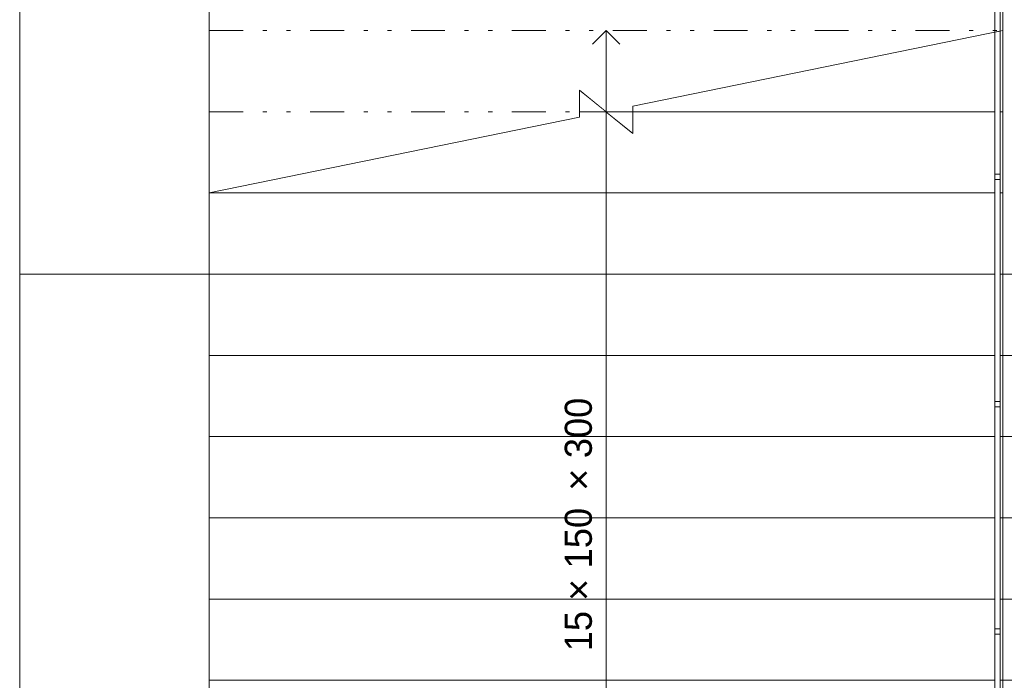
# Model space of a CAD drawing. Header units: millimetres. Extents: x -13540 to 53600, y -21460 to 10383.
# Tile 4 of 17: x -11600 to -7965, y -6370 to -3930. Entities that reach past the tile are written whole.
import ezdxf

# ---------------------------------------------------------------- set-up
doc = ezdxf.new("R2010")
doc.units = ezdxf.units.MM
doc.header["$MEASUREMENT"] = 0
doc.set_wipeout_variables(frame=1)
for name, pattern in [('Wipeout_Contour', [1000, 0, -1000]), ('Čerchovaná M', [225, 125, -42.5, 15, -42.5]), ('Čerchovaná se dvěma tečkami M', [372.5, 125, -72.5, 15, -72.5, 15, -72.5]), ('Čárkovaná S', [125, 75, -50])]:
    doc.linetypes.add(name, pattern=pattern)
for name, color, linetype in [('02_Desky', 7, 'Continuous'), ('02_Zdi VNĚJŠÍ - nosné.obálka', 7, 'Continuous'), ('04_Schodiště', 7, 'Continuous'), ('05_Zábradlí', 7, 'Continuous'), ('Výplně - Povrchové', 7, 'Continuous')]:
    doc.layers.add(name, color=color, linetype=linetype)

msp = doc.modelspace()

# ---------------------------------------------------------------- linework, layer by layer
at = {"layer": '02_Desky', "color": 251, "linetype": 'Continuous', "lineweight": 0, "flags": 128}
msp.add_lwpolyline([(-11600, 10010), (-11600, -4870), (-4900, -4870), (-4900, -7870), (-250, -7870), (-250, -11470), (53600, -11470), (53600, 9980), (41780, 9980), (41780, 0), (18380, 0), (18380, -580), (18220, -580), (14080, -580), (13920, -580), (13920, 0), (0, 0), (0, 10010)], close=True, dxfattribs=at)
at = {"layer": '02_Zdi VNĚJŠÍ - nosné.obálka', "color": 251, "linetype": 'Continuous', "lineweight": 0, "flags": 128}
for points in [[(-11600, -3890), (-11600, -4290.6)], [(-11600, -4290.6), (-11600, -21460)]]:
    msp.add_lwpolyline(points, dxfattribs=at)
at = {"layer": '04_Schodiště', "color": 251, "linetype": 'Continuous', "lineweight": 0}
for p, q in [((-10900, -4870), (-10900, -7870)), ((-7970, -4870), (-7970, -7870)), ((-4900, -4870), (-7970, -4870))]:
    msp.add_line(p, q, dxfattribs=at)

# ---------------------------------------------------------------- next in the draw order: wipeouts: each hides what was drawn before it
at = {"color": 251, "linetype": 'Wipeout_Contour', "lineweight": 0, "ltscale": 32871.497026}
msp.add_wipeout([(-7970, -4870), (-7970, -5170), (-4900, -5170), (-4900, -4870)], dxfattribs=at).dxf.layer = 'Výplně - Povrchové'

# ---------------------------------------------------------------- next in the draw order: linework, layer by layer
at = {"layer": '04_Schodiště', "color": 251, "linetype": 'Continuous', "lineweight": 0}
for p, q in [((-7970, -4870), (-10900, -4870)), ((-7970, -4870), (-7970, -5170)), ((-4900, -4870), (-7970, -4870)), ((-7970, -5170), (-4900, -5170))]:
    msp.add_line(p, q, dxfattribs=at)

# ---------------------------------------------------------------- next in the draw order: wipeouts: each hides what was drawn before it
at = {"color": 251, "linetype": 'Wipeout_Contour', "lineweight": 0, "ltscale": 33633.211958}
msp.add_wipeout([(-7970, -5170), (-7970, -5470), (-4900, -5470), (-4900, -5170)], dxfattribs=at).dxf.layer = 'Výplně - Povrchové'

# ---------------------------------------------------------------- next in the draw order: linework, layer by layer
at = {"layer": '04_Schodiště', "color": 251, "linetype": 'Continuous', "lineweight": 0}
for p, q in [((-7970, -5170), (-7970, -5470)), ((-4900, -5170), (-7970, -5170)), ((-7970, -5470), (-4900, -5470))]:
    msp.add_line(p, q, dxfattribs=at)

# ---------------------------------------------------------------- next in the draw order: wipeouts: each hides what was drawn before it
at = {"color": 251, "linetype": 'Wipeout_Contour', "lineweight": 0, "ltscale": 34419.369698}
msp.add_wipeout([(-7970, -5470), (-7970, -5770), (-4900, -5770), (-4900, -5470)], dxfattribs=at).dxf.layer = 'Výplně - Povrchové'

# ---------------------------------------------------------------- next in the draw order: linework, layer by layer
at = {"layer": '04_Schodiště', "color": 251, "linetype": 'Continuous', "lineweight": 0}
for p, q in [((-7970, -5470), (-7970, -5770)), ((-4900, -5470), (-7970, -5470)), ((-7970, -5770), (-4900, -5770))]:
    msp.add_line(p, q, dxfattribs=at)

# ---------------------------------------------------------------- next in the draw order: wipeouts: each hides what was drawn before it
at = {"color": 251, "linetype": 'Wipeout_Contour', "lineweight": 0, "ltscale": 35228.305892}
msp.add_wipeout([(-7970, -5770), (-7970, -6070), (-4900, -6070), (-4900, -5770)], dxfattribs=at).dxf.layer = 'Výplně - Povrchové'

# ---------------------------------------------------------------- next in the draw order: linework, layer by layer
at = {"layer": '04_Schodiště', "color": 251, "linetype": 'Continuous', "lineweight": 0}
for p, q in [((-7970, -5770), (-7970, -6070)), ((-4900, -5770), (-7970, -5770)), ((-7970, -6070), (-4900, -6070))]:
    msp.add_line(p, q, dxfattribs=at)

# ---------------------------------------------------------------- next in the draw order: wipeouts: each hides what was drawn before it
at = {"color": 251, "linetype": 'Wipeout_Contour', "lineweight": 0, "ltscale": 36058.472261}
msp.add_wipeout([(-7970, -6070), (-7970, -6370), (-4900, -6370), (-4900, -6070)], dxfattribs=at).dxf.layer = 'Výplně - Povrchové'

# ---------------------------------------------------------------- next in the draw order: linework, layer by layer
at = {"layer": '04_Schodiště', "color": 251, "linetype": 'Continuous', "lineweight": 0}
for p, q in [((-7970, -7870), (-7970, -4870)), ((-7970, -6070), (-7970, -6370)), ((-4900, -6070), (-7970, -6070)), ((-7970, -6370), (-4900, -6370))]:
    msp.add_line(p, q, dxfattribs=at)

# ---------------------------------------------------------------- next in the draw order: wipeouts: each hides what was drawn before it
at = {"color": 251, "linetype": 'Wipeout_Contour', "lineweight": 0, "ltscale": 45322.000152}
msp.add_wipeout([(-7970, -6070), (-10900, -6070), (-10900, -6370), (-7970, -6370)], dxfattribs=at).dxf.layer = 'Výplně - Povrchové'

# ---------------------------------------------------------------- next in the draw order: linework, layer by layer
at = {"layer": '04_Schodiště', "color": 251, "linetype": 'Continuous', "lineweight": 0}
for p, q in [((-7970, -6070), (-10900, -6070)), ((-10900, -6070), (-10900, -6370)), ((-7970, -6370), (-7970, -6070))]:
    msp.add_line(p, q, dxfattribs=at)

# ---------------------------------------------------------------- next in the draw order: wipeouts: each hides what was drawn before it
at = {"color": 251, "linetype": 'Wipeout_Contour', "lineweight": 0, "ltscale": 44666.716214}
msp.add_wipeout([(-7970, -5770), (-10900, -5770), (-10900, -6070), (-7970, -6070)], dxfattribs=at).dxf.layer = 'Výplně - Povrchové'

# ---------------------------------------------------------------- next in the draw order: linework, layer by layer
at = {"layer": '04_Schodiště', "color": 251, "linetype": 'Continuous', "lineweight": 0}
for p, q in [((-7970, -5770), (-10900, -5770)), ((-10900, -5770), (-10900, -6070)), ((-7970, -6070), (-7970, -5770)), ((-10900, -6070), (-7970, -6070))]:
    msp.add_line(p, q, dxfattribs=at)

# ---------------------------------------------------------------- next in the draw order: wipeouts: each hides what was drawn before it
at = {"color": 251, "linetype": 'Wipeout_Contour', "lineweight": 0, "ltscale": 44034.328458}
msp.add_wipeout([(-7970, -5470), (-10900, -5470), (-10900, -5770), (-7970, -5770)], dxfattribs=at).dxf.layer = 'Výplně - Povrchové'

# ---------------------------------------------------------------- next in the draw order: linework, layer by layer
at = {"layer": '04_Schodiště', "color": 251, "linetype": 'Continuous', "lineweight": 0}
for p, q in [((-7970, -5470), (-10900, -5470)), ((-10900, -5470), (-10900, -5770)), ((-7970, -5770), (-7970, -5470)), ((-10900, -5770), (-7970, -5770))]:
    msp.add_line(p, q, dxfattribs=at)

# ---------------------------------------------------------------- next in the draw order: wipeouts: each hides what was drawn before it
at = {"color": 251, "linetype": 'Wipeout_Contour', "lineweight": 0, "ltscale": 43425.869106}
msp.add_wipeout([(-7970, -5170), (-10900, -5170), (-10900, -5470), (-7970, -5470)], dxfattribs=at).dxf.layer = 'Výplně - Povrchové'

# ---------------------------------------------------------------- next in the draw order: linework, layer by layer
at = {"layer": '04_Schodiště', "color": 251, "linetype": 'Continuous', "lineweight": 0}
for p, q in [((-7970, -5170), (-10900, -5170)), ((-10900, -5170), (-10900, -5470)), ((-7970, -5470), (-7970, -5170)), ((-10900, -5470), (-7970, -5470))]:
    msp.add_line(p, q, dxfattribs=at)

# ---------------------------------------------------------------- next in the draw order: wipeouts: each hides what was drawn before it
at = {"color": 251, "linetype": 'Wipeout_Contour', "lineweight": 0, "ltscale": 64111.225713}
msp.add_wipeout([(-10900, -5170), (-7970, -5170), (-7970, -4870), (-7970, -4860), (-10900, -4860), (-10900, -4870)], dxfattribs=at).dxf.layer = 'Výplně - Povrchové'

# ---------------------------------------------------------------- next in the draw order: linework, layer by layer
at = {"layer": '04_Schodiště', "color": 251, "linetype": 'Continuous', "lineweight": 0}
for p, q in [((-10900, -4570), (-10900, -7870)), ((-7970, -4860), (-10900, -4860)), ((-10900, -4860), (-10900, -4870)), ((-10900, -4870), (-10900, -5170)), ((-7970, -4870), (-7970, -4860)), ((-7970, -5170), (-7970, -4870)), ((-7970, -4870), (-7970, -7870)), ((-4900, -4870), (-7970, -4870)), ((-10900, -5170), (-7970, -5170)), ((-9435, -5170), (-9485, -5220)), ((-9435, -7570), (-9435, -5170)), ((-9385, -5220), (-9435, -5170))]:
    msp.add_line(p, q, dxfattribs=at)

# ---------------------------------------------------------------- next in the draw order: wipeouts: each hides what was drawn before it
at = {"color": 251, "linetype": 'Wipeout_Contour', "lineweight": 0, "ltscale": 32871.497026}
msp.add_wipeout([(-7970, -4870), (-7970, -5170), (-4900, -5170), (-4900, -4870)], dxfattribs=at).dxf.layer = 'Výplně - Povrchové'

# ---------------------------------------------------------------- next in the draw order: linework, layer by layer
at = {"layer": '04_Schodiště', "color": 251, "linetype": 'Continuous', "lineweight": 0}
for p, q in [((-7970, -4870), (-7970, -5170)), ((-4900, -4870), (-7970, -4870)), ((-7970, -5170), (-4900, -5170))]:
    msp.add_line(p, q, dxfattribs=at)

# ---------------------------------------------------------------- next in the draw order: wipeouts: each hides what was drawn before it
at = {"color": 251, "linetype": 'Wipeout_Contour', "lineweight": 0, "ltscale": 33633.211958}
msp.add_wipeout([(-7970, -5170), (-7970, -5470), (-4900, -5470), (-4900, -5170)], dxfattribs=at).dxf.layer = 'Výplně - Povrchové'

# ---------------------------------------------------------------- next in the draw order: linework, layer by layer
at = {"layer": '04_Schodiště', "color": 251, "linetype": 'Continuous', "lineweight": 0}
for p, q in [((-7970, -5170), (-7970, -5470)), ((-4900, -5170), (-7970, -5170)), ((-7970, -5470), (-4900, -5470))]:
    msp.add_line(p, q, dxfattribs=at)

# ---------------------------------------------------------------- next in the draw order: wipeouts: each hides what was drawn before it
at = {"color": 251, "linetype": 'Wipeout_Contour', "lineweight": 0, "ltscale": 34419.369698}
msp.add_wipeout([(-7970, -5470), (-7970, -5770), (-4900, -5770), (-4900, -5470)], dxfattribs=at).dxf.layer = 'Výplně - Povrchové'

# ---------------------------------------------------------------- next in the draw order: linework, layer by layer
at = {"layer": '04_Schodiště', "color": 251, "linetype": 'Continuous', "lineweight": 0}
for p, q in [((-7970, -5470), (-7970, -5770)), ((-4900, -5470), (-7970, -5470)), ((-7970, -5770), (-4900, -5770))]:
    msp.add_line(p, q, dxfattribs=at)

# ---------------------------------------------------------------- next in the draw order: wipeouts: each hides what was drawn before it
at = {"color": 251, "linetype": 'Wipeout_Contour', "lineweight": 0, "ltscale": 35228.305892}
msp.add_wipeout([(-7970, -5770), (-7970, -6070), (-4900, -6070), (-4900, -5770)], dxfattribs=at).dxf.layer = 'Výplně - Povrchové'

# ---------------------------------------------------------------- next in the draw order: linework, layer by layer
at = {"layer": '04_Schodiště', "color": 251, "linetype": 'Continuous', "lineweight": 0}
for p, q in [((-7970, -5770), (-7970, -6070)), ((-4900, -5770), (-7970, -5770)), ((-7970, -6070), (-4900, -6070))]:
    msp.add_line(p, q, dxfattribs=at)

# ---------------------------------------------------------------- next in the draw order: wipeouts: each hides what was drawn before it
at = {"color": 251, "linetype": 'Wipeout_Contour', "lineweight": 0, "ltscale": 36058.472261}
msp.add_wipeout([(-7970, -6070), (-7970, -6370), (-4900, -6370), (-4900, -6070)], dxfattribs=at).dxf.layer = 'Výplně - Povrchové'

# ---------------------------------------------------------------- next in the draw order: linework, layer by layer
at = {"layer": '04_Schodiště', "color": 251, "linetype": 'Continuous', "lineweight": 0}
for p, q in [((-7970, -7870), (-7970, -3970)), ((-7970, -6070), (-7970, -6370)), ((-4900, -6070), (-7970, -6070)), ((-7970, -6370), (-4900, -6370))]:
    msp.add_line(p, q, dxfattribs=at)

# ---------------------------------------------------------------- next in the draw order: wipeouts: each hides what was drawn before it
at = {"color": 251, "linetype": 'Wipeout_Contour', "lineweight": 0, "ltscale": 45999.175398}
msp.add_wipeout([(-7970, -6370), (-10900, -6370), (-10900, -6670), (-7970, -6670)], dxfattribs=at).dxf.layer = 'Výplně - Povrchové'

# ---------------------------------------------------------------- next in the draw order: linework, layer by layer
at = {"layer": '04_Schodiště', "color": 251, "linetype": 'Continuous', "lineweight": 0}
for p, q in [((-7970, -6370), (-10900, -6370)), ((-10900, -6370), (-10900, -6670)), ((-7970, -6670), (-7970, -6370))]:
    msp.add_line(p, q, dxfattribs=at)

# ---------------------------------------------------------------- next in the draw order: wipeouts: each hides what was drawn before it
at = {"color": 251, "linetype": 'Wipeout_Contour', "lineweight": 0, "ltscale": 45322.000116}
msp.add_wipeout([(-7970, -6070), (-10900, -6070), (-10900, -6370), (-7970, -6370)], dxfattribs=at).dxf.layer = 'Výplně - Povrchové'

# ---------------------------------------------------------------- next in the draw order: linework, layer by layer
at = {"layer": '04_Schodiště', "color": 251, "linetype": 'Continuous', "lineweight": 0}
for p, q in [((-7970, -6070), (-10900, -6070)), ((-10900, -6070), (-10900, -6370)), ((-7970, -6370), (-7970, -6070)), ((-10900, -6370), (-7970, -6370))]:
    msp.add_line(p, q, dxfattribs=at)

# ---------------------------------------------------------------- next in the draw order: wipeouts: each hides what was drawn before it
at = {"color": 251, "linetype": 'Wipeout_Contour', "lineweight": 0, "ltscale": 44666.71626}
msp.add_wipeout([(-7970, -5770), (-10900, -5770), (-10900, -6070), (-7970, -6070)], dxfattribs=at).dxf.layer = 'Výplně - Povrchové'

# ---------------------------------------------------------------- next in the draw order: linework, layer by layer
at = {"layer": '04_Schodiště', "color": 251, "linetype": 'Continuous', "lineweight": 0}
for p, q in [((-7970, -5770), (-10900, -5770)), ((-10900, -5770), (-10900, -6070)), ((-7970, -6070), (-7970, -5770)), ((-10900, -6070), (-7970, -6070))]:
    msp.add_line(p, q, dxfattribs=at)

# ---------------------------------------------------------------- next in the draw order: wipeouts: each hides what was drawn before it
at = {"color": 251, "linetype": 'Wipeout_Contour', "lineweight": 0, "ltscale": 44034.3284}
msp.add_wipeout([(-7970, -5470), (-10900, -5470), (-10900, -5770), (-7970, -5770)], dxfattribs=at).dxf.layer = 'Výplně - Povrchové'

# ---------------------------------------------------------------- next in the draw order: linework, layer by layer
at = {"layer": '04_Schodiště', "color": 251, "linetype": 'Continuous', "lineweight": 0}
for p, q in [((-7970, -5470), (-10900, -5470)), ((-10900, -5470), (-10900, -5770)), ((-7970, -5770), (-7970, -5470)), ((-10900, -5770), (-7970, -5770))]:
    msp.add_line(p, q, dxfattribs=at)

# ---------------------------------------------------------------- next in the draw order: texts
at = {"layer": '04_Schodiště', "color": 7, "lineweight": 25, "insert": (-9435, -5770), "char_height": 100, "attachment_point": 2, "rotation": 90}
msp.add_mtext('\\A1;\\pt0,1550;{\\H0.66x;\\S^  ;\\S^  ;\\S^  ;}', dxfattribs=at)

# ---------------------------------------------------------------- next in the draw order: wipeouts: each hides what was drawn before it
at = {"color": 251, "linetype": 'Wipeout_Contour', "lineweight": 0, "ltscale": 43425.869094}
msp.add_wipeout([(-7970, -5170), (-10900, -5170), (-10900, -5470), (-7970, -5470)], dxfattribs=at).dxf.layer = 'Výplně - Povrchové'

# ---------------------------------------------------------------- next in the draw order: linework, layer by layer
at = {"layer": '04_Schodiště', "color": 251, "linetype": 'Continuous', "lineweight": 0}
for p, q in [((-7970, -5170), (-10900, -5170)), ((-10900, -5170), (-10900, -5470)), ((-7970, -5470), (-7970, -5170)), ((-10900, -5470), (-7970, -5470))]:
    msp.add_line(p, q, dxfattribs=at)

# ---------------------------------------------------------------- next in the draw order: texts
at = {"layer": '04_Schodiště', "color": 251, "lineweight": 0, "insert": (-9458.5, -5770), "char_height": 100, "attachment_point": 8, "rotation": 90}
msp.add_mtext('\\A1;\\pt0,1550;15 {\\fArial|b0|i0|c238|p34;× }150{\\H0.66x;\\S^  ;\\fArial|b0|i0|c238|p34;\\H1.51515x; × }300{\\H0.66x;\\S^  ;\\S^  ;}', dxfattribs=at)

# ---------------------------------------------------------------- next in the draw order: wipeouts: each hides what was drawn before it
at = {"color": 251, "linetype": 'Wipeout_Contour', "lineweight": 0, "ltscale": 42842.394298}
msp.add_wipeout([(-7970, -4870), (-10900, -4870), (-10900, -5170), (-7970, -5170)], dxfattribs=at).dxf.layer = 'Výplně - Povrchové'

# ---------------------------------------------------------------- next in the draw order: linework, layer by layer
at = {"layer": '04_Schodiště', "color": 251, "linetype": 'Continuous', "lineweight": 0}
for p, q in [((-7970, -4870), (-10900, -4870)), ((-10900, -4870), (-10900, -5170)), ((-7970, -5170), (-7970, -4870)), ((-10900, -5170), (-7970, -5170))]:
    msp.add_line(p, q, dxfattribs=at)

# ---------------------------------------------------------------- next in the draw order: wipeouts: each hides what was drawn before it
at = {"color": 251, "linetype": 'Wipeout_Contour', "lineweight": 0, "ltscale": 42284.979741}
msp.add_wipeout([(-10900, -4570), (-10900, -4870), (-7970, -4870), (-7970, -4570)], dxfattribs=at).dxf.layer = 'Výplně - Povrchové'

# ---------------------------------------------------------------- next in the draw order: linework, layer by layer
at = {"layer": '04_Schodiště', "color": 251, "linetype": 'Continuous', "lineweight": 0}
for p, q in [((-7970, -4570), (-10900, -4570)), ((-10900, -4570), (-10900, -4870)), ((-7970, -4870), (-7970, -4570)), ((-10900, -4870), (-7970, -4870))]:
    msp.add_line(p, q, dxfattribs=at)

# ---------------------------------------------------------------- next in the draw order: wipeouts: each hides what was drawn before it
at = {"color": 251, "linetype": 'Wipeout_Contour', "lineweight": 0, "ltscale": 81871.298689}
msp.add_wipeout([(-10900, -4570), (-7970, -4570), (-7970, -4270), (-9337, -4270), (-9337, -4349.9), (-9435, -4270), (-9533, -4270), (-9533, -4290.1)], dxfattribs=at).dxf.layer = 'Výplně - Povrchové'

# ---------------------------------------------------------------- next in the draw order: linework, layer by layer
at = {"layer": '04_Schodiště', "color": 251, "linetype": 'Continuous', "lineweight": 0}
for p, q in [((-9435, -4270), (-9533, -4270)), ((-7970, -4270), (-9337, -4270)), ((-7970, -4570), (-7970, -4270)), ((-10900, -4570), (-7970, -4570))]:
    msp.add_line(p, q, dxfattribs=at)

# ---------------------------------------------------------------- next in the draw order: wipeouts: each hides what was drawn before it
at = {"color": 251, "linetype": 'Wipeout_Contour', "lineweight": 0, "ltscale": 38472.026267}
msp.add_wipeout([(-9337, -4249.9), (-9337, -4270), (-7970, -4270), (-7970, -3970)], dxfattribs=at).dxf.layer = 'Výplně - Povrchové'
at = {"color": 251, "linetype": 'Wipeout_Contour', "lineweight": 0, "ltscale": 31214.761574}
msp.add_wipeout([(-9435, -4270), (-9533, -4190.1), (-9533, -4270)], dxfattribs=at).dxf.layer = 'Výplně - Povrchové'

# ---------------------------------------------------------------- next in the draw order: linework, layer by layer
at = {"layer": '04_Schodiště', "color": 251, "linetype": 'Continuous', "lineweight": 0}
for p, q in [((-7970, -4270), (-7970, -3970)), ((-9533, -4270), (-9435, -4270)), ((-9337, -4270), (-7970, -4270))]:
    msp.add_line(p, q, dxfattribs=at)

# ---------------------------------------------------------------- next in the draw order: wipeouts: each hides what was drawn before it
at = {"color": 251, "linetype": 'Wipeout_Contour', "lineweight": 0, "ltscale": 44424.790439}
msp.add_wipeout([(-10900, -4270), (-10900, -4570), (-9533, -4290.1), (-9533, -4270)], dxfattribs=at).dxf.layer = 'Výplně - Povrchové'
at = {"color": 251, "linetype": 'Wipeout_Contour', "lineweight": 0, "ltscale": 30924.17853}
msp.add_wipeout([(-9435, -4270), (-9337, -4349.9), (-9337, -4270)], dxfattribs=at).dxf.layer = 'Výplně - Povrchové'

# ---------------------------------------------------------------- next in the draw order: linework, layer by layer
at = {"layer": '02_Zdi VNĚJŠÍ - nosné.obálka', "color": 251, "linetype": 'Continuous', "lineweight": 0, "flags": 128}
msp.add_lwpolyline([(-10900, -21460), (-10900, -4290.6)], dxfattribs=at)
at = {"layer": '04_Schodiště', "color": 251, "linetype": 'Čerchovaná M', "lineweight": 0}
msp.add_line((-10900, -4270), (-10900, -4570), dxfattribs=at)
at = {"layer": '04_Schodiště', "color": 251, "linetype": 'Continuous', "lineweight": 0}
msp.add_line((-10900, -4570), (-9533, -4290.1), dxfattribs=at)

# ---------------------------------------------------------------- next in the draw order: wipeouts: each hides what was drawn before it
at = {"color": 251, "linetype": 'Wipeout_Contour', "lineweight": 0, "ltscale": 83952.045095}
msp.add_wipeout([(-10900, -3970), (-10900, -4270), (-9533, -4270), (-9533, -4190.1), (-9435, -4270), (-9337, -4270), (-9337, -4249.9), (-7970, -3970)], dxfattribs=at).dxf.layer = 'Výplně - Povrchové'

# ---------------------------------------------------------------- next in the draw order: linework, layer by layer
at = {"layer": '04_Schodiště', "color": 251, "linetype": 'Čerchovaná M', "lineweight": 0}
msp.add_line((-10900, -3970), (-10900, -4270), dxfattribs=at)
at = {"layer": '04_Schodiště', "color": 251, "linetype": 'Continuous', "lineweight": 0}
for p, q in [((-9533, -4290.1), (-9533, -4190.1)), ((-9533, -4190.1), (-9337, -4349.9)), ((-9337, -4349.9), (-9337, -4249.9)), ((-9435, -7570), (-9435, -4270))]:
    msp.add_line(p, q, dxfattribs=at)
at = {"layer": '04_Schodiště', "color": 251, "linetype": 'Čerchovaná se dvěma tečkami M', "lineweight": 0}
for p, q in [((-10900, -4270), (-9533, -4270)), ((-9435, -4270), (-9337, -4270))]:
    msp.add_line(p, q, dxfattribs=at)

# ---------------------------------------------------------------- next in the draw order: wipeouts: each hides what was drawn before it
at = {"color": 251, "linetype": 'Wipeout_Contour', "lineweight": 0, "ltscale": 61047.941693}
msp.add_wipeout([(-7970, -3660), (-10900, -3660), (-10900, -3670), (-10900, -3970), (-7970, -3970), (-7970, -3670)], dxfattribs=at).dxf.layer = 'Výplně - Povrchové'

# ---------------------------------------------------------------- next in the draw order: linework, layer by layer
at = {"layer": '02_Zdi VNĚJŠÍ - nosné.obálka', "color": 251, "linetype": 'Continuous', "lineweight": 0, "flags": 128}
msp.add_lwpolyline([(-10900, -4290.6), (-10900, -3890)], dxfattribs=at)
at = {"layer": '04_Schodiště', "color": 251, "linetype": 'Čerchovaná M', "lineweight": 0}
for p, q in [((-10900, -3670), (-10900, -3970)), ((-7970, -3970), (-7970, -3670))]:
    msp.add_line(p, q, dxfattribs=at)
at = {"layer": '04_Schodiště', "color": 251, "linetype": 'Čerchovaná se dvěma tečkami M', "lineweight": 0}
msp.add_line((-10900, -3970), (-7970, -3970), dxfattribs=at)
at = {"layer": '04_Schodiště', "color": 251, "linetype": 'Continuous', "lineweight": 0}
for p, q in [((-9435, -3970), (-9485, -4020)), ((-9435, -4270), (-9435, -3970)), ((-9385, -4020), (-9435, -3970)), ((-9337, -4249.9), (-7970, -3970))]:
    msp.add_line(p, q, dxfattribs=at)

# ---------------------------------------------------------------- next in the draw order: wipeouts: each hides what was drawn before it
at = {"color": 251, "linetype": 'Wipeout_Contour', "lineweight": 0, "ltscale": 40277.415967}
msp.add_wipeout([(-8000, -7870), (-7980, -7870), (-7980, -3972), (-8000, -3976.1)], dxfattribs=at).dxf.layer = '05_Zábradlí'

# ---------------------------------------------------------------- next in the draw order: linework, layer by layer
at = {"layer": '05_Zábradlí', "color": 251, "linetype": 'Čárkovaná S', "lineweight": 0}
for p, q in [((-8000, -3670), (-8000, -3976.1)), ((-7980, -3972), (-7980, -3670)), ((-8000, -3976.1), (-7980, -3972))]:
    msp.add_line(p, q, dxfattribs=at)
at = {"layer": '05_Zábradlí', "color": 251, "linetype": 'Continuous', "lineweight": 0}
for p, q in [((-7980, -3972), (-8000, -3976.1)), ((-8000, -3976.1), (-8000, -7870)), ((-7980, -7870), (-7980, -3972))]:
    msp.add_line(p, q, dxfattribs=at)
at = {"layer": '05_Zábradlí', "color": 251, "linetype": 'Čárkovaná S', "lineweight": 0, "flags": 128}
msp.add_lwpolyline([(-7980, -3972), (-7980, -3670), (-8000, -3670), (-8000, -3976.1)], close=True, dxfattribs=at)

# ---------------------------------------------------------------- next in the draw order: wipeouts: each hides what was drawn before it
at = {"color": 251, "linetype": 'Wipeout_Contour', "lineweight": 0, "ltscale": 41499.267504}
msp.add_wipeout([(-8000, -7030), (-7980, -7030), (-7980, -6190), (-8000, -6190)], dxfattribs=at).dxf.layer = '05_Zábradlí'

# ---------------------------------------------------------------- next in the draw order: linework, layer by layer
at = {"layer": '05_Zábradlí', "color": 251, "linetype": 'Continuous', "lineweight": 0}
for p, q in [((-8000, -6190), (-8000, -7030)), ((-7980, -7030), (-7980, -6190))]:
    msp.add_line(p, q, dxfattribs=at)

# ---------------------------------------------------------------- next in the draw order: wipeouts: each hides what was drawn before it
at = {"color": 251, "linetype": 'Wipeout_Contour', "lineweight": 0, "ltscale": 39445.930682}
msp.add_wipeout([(-8000, -6190), (-7980, -6190), (-7980, -5350), (-8000, -5350)], dxfattribs=at).dxf.layer = '05_Zábradlí'

# ---------------------------------------------------------------- next in the draw order: linework, layer by layer
at = {"layer": '05_Zábradlí', "color": 251, "linetype": 'Continuous', "lineweight": 0}
for p, q in [((-8000, -5350), (-8000, -6190)), ((-7980, -6190), (-7980, -5350))]:
    msp.add_line(p, q, dxfattribs=at)

# ---------------------------------------------------------------- next in the draw order: wipeouts: each hides what was drawn before it
at = {"color": 251, "linetype": 'Wipeout_Contour', "lineweight": 0, "ltscale": 37581.413721}
msp.add_wipeout([(-8000, -5350), (-7980, -5350), (-7980, -4510), (-8000, -4510)], dxfattribs=at).dxf.layer = '05_Zábradlí'
at = {"color": 251, "linetype": 'Wipeout_Contour', "lineweight": 0, "ltscale": 40428.958051}
msp.add_wipeout([(-8000, -6200), (-7980, -6200), (-7980, -6180), (-8000, -6180)], dxfattribs=at).dxf.layer = '05_Zábradlí'

# ---------------------------------------------------------------- next in the draw order: linework, layer by layer
at = {"layer": '05_Zábradlí', "color": 251, "linetype": 'Continuous', "lineweight": 0}
for p, q in [((-8000, -4510), (-8000, -5350)), ((-7980, -5350), (-7980, -4510))]:
    msp.add_line(p, q, dxfattribs=at)
at = {"layer": '05_Zábradlí', "color": 251, "linetype": 'Continuous', "lineweight": 0, "flags": 128}
msp.add_lwpolyline([(-8000, -6200), (-7980, -6200), (-7980, -6180), (-8000, -6180)], close=True, dxfattribs=at)

# ---------------------------------------------------------------- next in the draw order: wipeouts: each hides what was drawn before it
at = {"color": 251, "linetype": 'Wipeout_Contour', "lineweight": 0, "ltscale": 36197.460103}
msp.add_wipeout([(-8000, -4510), (-7980, -4510), (-7980, -3972), (-8000, -3976.1)], dxfattribs=at).dxf.layer = '05_Zábradlí'
at = {"color": 251, "linetype": 'Wipeout_Contour', "lineweight": 0, "ltscale": 38463.008931}
msp.add_wipeout([(-8000, -5360), (-7980, -5360), (-7980, -5340), (-8000, -5340)], dxfattribs=at).dxf.layer = '05_Zábradlí'

# ---------------------------------------------------------------- next in the draw order: linework, layer by layer
at = {"layer": '05_Zábradlí', "color": 251, "linetype": 'Continuous', "lineweight": 0}
for p, q in [((-7980, -3972), (-8000, -3976.1)), ((-8000, -3976.1), (-8000, -4510)), ((-7980, -4510), (-7980, -3972))]:
    msp.add_line(p, q, dxfattribs=at)
at = {"layer": '05_Zábradlí', "color": 251, "linetype": 'Continuous', "lineweight": 0, "flags": 128}
msp.add_lwpolyline([(-8000, -5360), (-7980, -5360), (-7980, -5340), (-8000, -5340)], close=True, dxfattribs=at)

# ---------------------------------------------------------------- next in the draw order: wipeouts: each hides what was drawn before it
at = {"color": 251, "linetype": 'Wipeout_Contour', "lineweight": 0, "ltscale": 36699.927344}
msp.add_wipeout([(-8000, -4520), (-7980, -4520), (-7980, -4500), (-8000, -4500)], dxfattribs=at).dxf.layer = '05_Zábradlí'

# ---------------------------------------------------------------- next in the draw order: linework, layer by layer
at = {"layer": '05_Zábradlí', "color": 251, "linetype": 'Continuous', "lineweight": 0, "flags": 128}
msp.add_lwpolyline([(-8000, -4520), (-7980, -4520), (-7980, -4500), (-8000, -4500)], close=True, dxfattribs=at)

doc.saveas('drawing.dxf')
